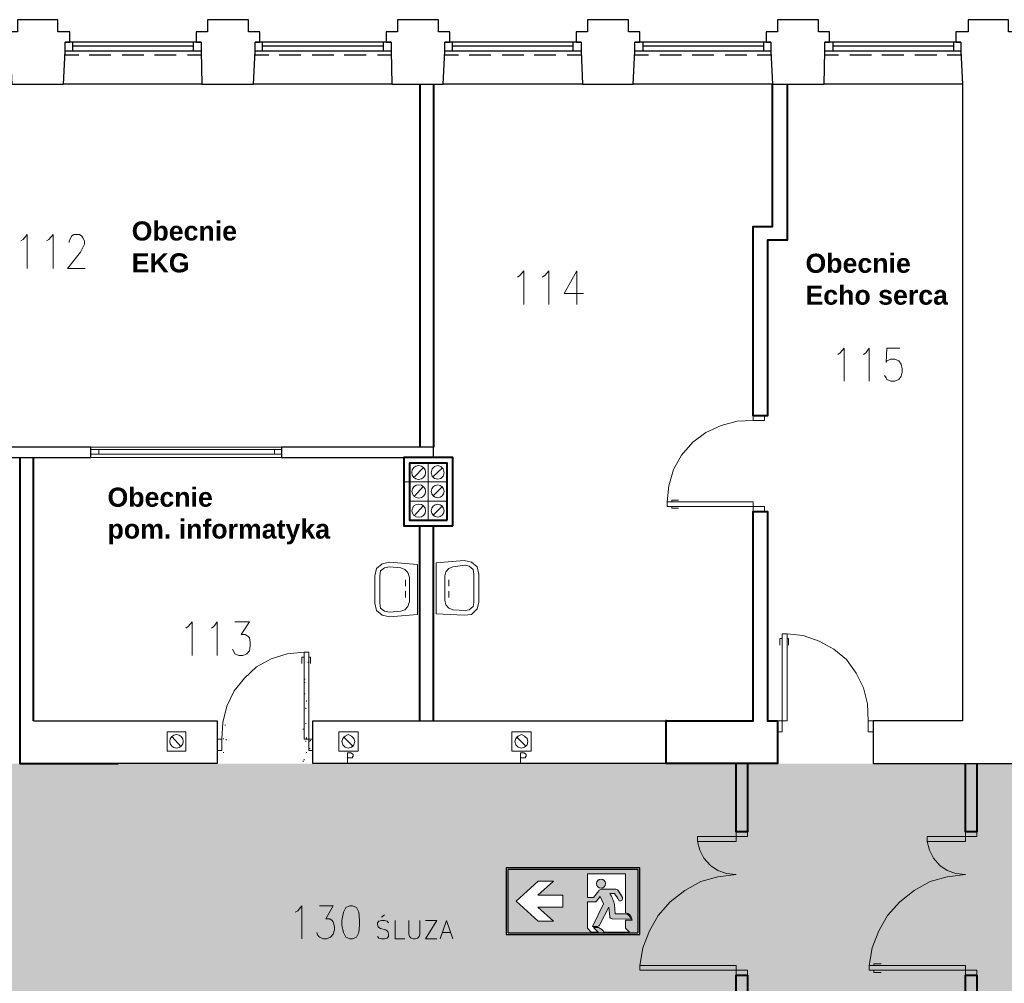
# Model space of a CAD drawing. Header units: millimetres. Extents: x 1 to 17496, y 1 to 30809.
# Tile 74 of 256: x 8105 to 9136, y 13054 to 14062. Entities that reach past the tile are written whole.
import ezdxf
from ezdxf.enums import TextEntityAlignment as Align

# ---------------------------------------------------------------- set-up
doc = ezdxf.new("R2010")
doc.units = ezdxf.units.MM
doc.linetypes.add('BORDER', pattern=[1.75, 0.5, -0.25, 0.5, -0.25, 0, -0.25])
doc.linetypes.add('CENTER', pattern=[2, 1.25, -0.25, 0.25, -0.25])
for name, color, linetype, lineweight in [('0_Przyz_Sala chorych', 5, 'BORDER', 40), ('2DA_SYM', 252, 'Continuous', 25), ('CPCOLOR_255', 255, 'Continuous', 0), ('N_SSP_ewakuacja', 4, 'CENTER', 40)]:
    doc.layers.add(name, color=color, linetype=linetype, lineweight=lineweight)
for name, color, linetype in [('CP_WIPEOUT', 255, 'Continuous'), ('CPCOLOR_green', 114, 'Continuous'), ('PDF _Geometria', 7, 'Continuous')]:
    doc.layers.add(name, color=color, linetype=linetype)
doc.styles.add('arial', font='arialbd.ttf')
doc.styles.add('CP_ATTR', font='ARIAL.TTF')

# ---------------------------------------------------------------- blocks, each defined once
blk = doc.blocks.new('ISO_7010_E0B5')
blk.add_wipeout([(-1, 0), (1, 0), (1, 1), (-1, 1)]).dxf.layer = 'CP_WIPEOUT'
at = {"layer": 'CPCOLOR_green'}
h = blk.add_hatch(color=256, dxfattribs=at)
h.paths.add_polyline_path([(0.975, 0.975), (-0.975, 0.975), (-0.975, 0.025), (0.975, 0.025)])
h.paths.add_polyline_path([(-0.151, 0.411), (-0.524, 0.411), (-0.292, 0.2), (-0.52, 0.2), (-0.85, 0.5), (-0.52, 0.8), (-0.292, 0.8), (-0.524, 0.589), (-0.151, 0.589)], flags=16)
h.paths.add_polyline_path([(0.215, 0.488), (0.33, 0.488, 0.26429), (0.353, 0.501), (0.405, 0.567), (0.457, 0.46), (0.292, 0.121), (0.367, 0.121, 0.234795), (0.401, 0.149), (0.535, 0.409), (0.55, 0.27, 0.398067), (0.585, 0.235), (0.868, 0.232, 0.330088), (0.778, 0.312), (0.63, 0.312), (0.619, 0.449, 0.104561), (0.55, 0.612), (0.619, 0.612, -0.028533), (0.685, 0.511, 0.779844), (0.74, 0.552), (0.674, 0.657, 0.237785), (0.626, 0.678), (0.426, 0.678, 0.136468), (0.384, 0.654), (0.305, 0.553), (0.215, 0.553), (0.215, 0.909), (0.785, 0.909), (0.785, 0.326, -0.385257), (0.884, 0.215), (0.785, 0.215), (0.785, 0.094), (0.844, 0.035), (0.467, 0.035, 0.099951), (0.384, 0.104), (0.305, 0.104), (0.377, 0.035), (0.274, 0.035), (0.215, 0.094)], flags=16)
h.paths.add_polyline_path([(0.352, 0.762, -1), (0.489, 0.762, -1)], flags=0)
at = {"layer": 'CPCOLOR_255'}
for p, q in [((0.215, 0.909), (0.785, 0.909)), ((0.215, 0.553), (0.215, 0.909)), ((0.785, 0.909), (0.785, 0.326)), ((-0.52, 0.8), (-0.85, 0.5)), ((-0.292, 0.8), (-0.524, 0.589)), ((-0.292, 0.8), (-0.52, 0.8)), ((0.305, 0.553), (0.384, 0.654)), ((0.426, 0.678), (0.626, 0.678)), ((0.55, 0.612), (0.619, 0.612)), ((0.74, 0.552), (0.674, 0.657)), ((0.74, 0.552), (0.678, 0.653)), ((-0.52, 0.2), (-0.85, 0.5)), ((-0.151, 0.589), (-0.524, 0.589)), ((-0.151, 0.411), (-0.151, 0.589)), ((0.215, 0.553), (0.305, 0.553)), ((0.215, 0.094), (0.215, 0.488)), ((0.215, 0.488), (0.329, 0.488)), ((0.457, 0.46), (0.292, 0.121)), ((0.405, 0.567), (0.353, 0.501)), ((0.405, 0.567), (0.457, 0.46)), ((0.63, 0.312), (0.619, 0.449)), ((-0.524, 0.411), (-0.151, 0.411)), ((-0.292, 0.2), (-0.524, 0.411)), ((0.535, 0.409), (0.401, 0.149)), ((0.535, 0.409), (0.55, 0.27)), ((0.778, 0.312), (0.63, 0.312)), ((-0.292, 0.2), (-0.52, 0.2)), ((0.585, 0.235), (0.868, 0.232)), ((0.785, 0.215), (0.785, 0.094)), ((0.884, 0.215), (0.785, 0.215)), ((0.215, 0.094), (0.274, 0.035)), ((0.274, 0.035), (0.377, 0.035)), ((0.292, 0.121), (0.367, 0.121)), ((0.377, 0.035), (0.305, 0.104)), ((0.305, 0.104), (0.384, 0.104)), ((0.467, 0.035), (0.844, 0.035)), ((0.785, 0.094), (0.844, 0.035))]:
    blk.add_line(p, q, dxfattribs=at)
blk.add_circle((0.42, 0.762), 0.0683, dxfattribs=at)
for centre, radius, start, end in [((0.449, 0.592), 0.0892, 104.9277, 136.0118), ((0.198, 0.367), 0.429, 10.9645, 34.8414), ((-0.23, -0.013), 1.055, 29.8123, 36.3497), ((0.63, 0.62), 0.0583, 40.0868, 93.5896), ((0.329, 0.515), 0.0273, 269.0715, 330.1454), ((0.707, 0.539), 0.0356, 230.5484, 22.3431), ((0.769, 0.211), 0.101, 11.9581, 85.0279), ((0.773, 0.216), 0.111, 359.6634, 83.9416), ((0.357, 0.17), 0.0493, 281.9564, 334.8101), ((0.586, 0.271), 0.0357, 180.8278, 267.6512), ((0.254, -0.136), 0.273, 38.7677, 61.5989)]:
    blk.add_arc(centre, radius, start, end, dxfattribs=at)
at = {"layer": 'CPCOLOR_green'}
blk.add_lwpolyline([(-0.975, 0.025), (0.975, 0.025), (0.975, 0.975), (-0.975, 0.975)], close=True, dxfattribs=at)
at = {"layer": 'Defpoints'}
blk.add_lwpolyline([(-1, 0), (1, 0), (1, 1), (-1, 1)], close=True, dxfattribs=at)
at = {"linetype": 'ByBlock', "style": 'CP_ATTR', "flags": 9}
for tag in ['NAME', 'NUMBER', 'OTHER']:
    blk.add_attdef(tag, text='', height=0.00005, dxfattribs=at).set_placement((-0.032, 0.018), align=Align.MIDDLE_LEFT)

msp = doc.modelspace()

# ---------------------------------------------------------------- hatches: boundary and pattern name
at = {"layer": 'N_SSP_ewakuacja', "lineweight": 60, "transparency": 33554457}
h = msp.add_hatch(color=51, dxfattribs=at)
h.dxf.hatch_style = 1
h.paths.add_polyline_path([(5586.2, 13139.6), (5591.6, 13124.3), (5591.6, 12998.2), (9155.5, 12998.2), (9155.5, 12381.5), (9411.6, 12381.5), (9411.6, 13002.4), (13346.5, 13002.4), (13346.5, 12870.1), (13564.1, 12870.1), (13564.1, 13410), (13350.7, 13410), (13350.7, 13283.7), (6331.8, 13283.7), (6331.8, 13153), (6137.1, 13153), (6137.1, 13139.6)])

# ---------------------------------------------------------------- linework, layer by layer
at = {"layer": 'PDF _Geometria', "lineweight": 25}
for points in [[(8097.3, 13994.8), (8151.2, 13994.8), (8152.9, 14029.3), (8152.9, 14038.6), (8157.9, 14038.6), (8157.9, 14049.5), (8145.3, 14049.5), (8145.3, 14062.2), (8124.2, 14062.2), (8103.2, 14062.2), (8103.2, 14049.5), (8090.6, 14049.5), (8090.6, 14038.6), (8095.6, 14038.6), (8095.6, 14029.3), (8097.3, 13994.8), (7952.4, 13994.8)], [(8296.1, 13994.8), (8350, 13994.8), (8351.7, 14029.3), (8351.7, 14038.6), (8356.7, 14038.6), (8356.7, 14049.5), (8344.9, 14049.5), (8344.9, 14062.2), (8323, 14062.2), (8302, 14062.2), (8302, 14049.5), (8290.2, 14049.5), (8290.2, 14038.6), (8295.2, 14038.6), (8295.2, 14029.3), (8296.1, 13994.8), (8151.2, 13994.8)], [(8494.8, 13994.8), (8548.7, 13994.8), (8550.4, 14029.3), (8550.4, 14038.6), (8555.5, 14038.6), (8555.5, 14049.5), (8543.7, 14049.5), (8543.7, 14062.2), (8521.8, 14062.2), (8500.7, 14062.2), (8500.7, 14049.5), (8488.9, 14049.5), (8488.9, 14038.6), (8494, 14038.6), (8494, 14029.3), (8494.8, 13994.8), (8350, 13994.8)], [(8694.4, 13994.8), (8747.5, 13994.8), (8749.2, 14029.3), (8749.2, 14038.6), (8754.2, 14038.6), (8754.2, 14049.5), (8742.4, 14049.5), (8742.4, 14062.2), (8721.4, 14062.2), (8699.5, 14062.2), (8699.5, 14049.5), (8687.7, 14049.5), (8687.7, 14038.6), (8692.8, 14038.6), (8692.8, 14029.3), (8694.4, 13994.8), (8548.7, 13994.8)], [(8893.2, 13994.8), (8947.1, 13994.8), (8947.9, 14029.3), (8947.9, 14038.6), (8953, 14038.6), (8953, 14049.5), (8941.2, 14049.5), (8941.2, 14062.2), (8920.2, 14062.2), (8898.3, 14062.2), (8898.3, 14049.5), (8886.5, 14049.5), (8886.5, 14038.6), (8891.5, 14038.6), (8891.5, 14029.3), (8893.2, 13994.8), (8747.5, 13994.8)], [(9092, 13994.8), (9092, 13328.6), (8998.5, 13328.6), (8998.5, 13284), (9250.3, 13284), (9250.3, 13328.6), (9145.9, 13328.6), (9145.9, 13994.8), (9147.6, 14029.3), (9147.6, 14038.6), (9152.6, 14038.6), (9152.6, 14049.5), (9140, 14049.5), (9140, 14062.2), (9118.9, 14062.2), (9097.9, 14062.2), (9097.9, 14049.5), (9085.2, 14049.5), (9085.2, 14038.6), (9090.3, 14038.6), (9090.3, 14029.3), (9092, 13994.8), (8947.1, 13994.8)], [(8295.2, 14038.6), (8152.9, 14038.6)], [(8160.5, 14038.6), (8160.5, 14029.3)], [(8286.8, 14034.4), (8160.5, 14034.4)], [(8286.8, 14038.6), (8286.8, 14029.3)], [(8494, 14038.6), (8351.7, 14038.6)], [(8359.2, 14038.6), (8359.2, 14029.3)], [(8485.6, 14034.4), (8359.2, 14034.4)], [(8485.6, 14038.6), (8485.6, 14029.3)], [(8692.8, 14038.6), (8550.4, 14038.6)], [(8558, 14038.6), (8558, 14029.3)], [(8684.3, 14034.4), (8558, 14034.4)], [(8684.3, 14038.6), (8684.3, 14029.3)], [(8891.5, 14038.6), (8749.2, 14038.6)], [(8757.6, 14038.6), (8757.6, 14029.3)], [(8883.9, 14034.4), (8757.6, 14034.4)], [(8883.9, 14038.6), (8883.9, 14029.3)], [(9090.3, 14038.6), (8947.9, 14038.6)], [(8956.4, 14038.6), (8956.4, 14029.3)], [(9082.7, 14034.4), (8956.4, 14034.4)], [(9082.7, 14038.6), (9082.7, 14029.3)], [(8167.2, 14025.1), (8152, 14025.1)], [(8295.2, 14029.3), (8152.9, 14029.3)], [(8200.9, 14025.1), (8178.2, 14025.1)], [(8235.4, 14025.1), (8212.7, 14025.1)], [(8269.1, 14025.1), (8246.4, 14025.1)], [(8295.2, 14025.1), (8280.9, 14025.1)], [(8494, 14029.3), (8351.7, 14029.3)], [(8366, 14025.1), (8351.7, 14025.1)], [(8399.7, 14025.1), (8376.9, 14025.1)], [(8434.2, 14025.1), (8411.4, 14025.1)], [(8467.9, 14025.1), (8445.1, 14025.1)], [(8494, 14025.1), (8479.7, 14025.1)], [(8692.8, 14029.3), (8550.4, 14029.3)], [(8564.7, 14025.1), (8550.4, 14025.1)], [(8598.4, 14025.1), (8575.7, 14025.1)], [(8633, 14025.1), (8610.2, 14025.1)], [(8666.6, 14025.1), (8643.9, 14025.1)], [(8692.8, 14025.1), (8678.4, 14025.1)], [(8891.5, 14029.3), (8749.2, 14029.3)], [(8763.5, 14025.1), (8749.2, 14025.1)], [(8798, 14025.1), (8775.3, 14025.1)], [(8831.7, 14025.1), (8809, 14025.1)], [(8866.2, 14025.1), (8843.5, 14025.1)], [(8891.5, 14025.1), (8877.2, 14025.1)], [(9090.3, 14029.3), (8947.9, 14029.3)], [(8962.3, 14025.1), (8947.9, 14025.1)], [(8996.8, 14025.1), (8974.1, 14025.1)], [(9030.5, 14025.1), (9007.7, 14025.1)], [(9065, 14025.1), (9042.3, 14025.1)], [(9091.1, 14025.1), (9076, 14025.1)], [(8043.4, 13616.6), (8043.4, 13604), (8179.8, 13604), (8179.8, 13615), (8043.4, 13615)], [(8120, 13328.6), (8312.1, 13328.6), (8312.1, 13284), (8208.5, 13284)], [(8782, 13328.6), (8782, 13329.4)], [(8782, 13284), (8782, 13284.8)]]:
    msp.add_lwpolyline(points, dxfattribs=at)
at = {"layer": 'PDF _Geometria', "lineweight": 40}
for points in [[(8524.3, 13994.8), (8524.3, 13615)], [(8538.6, 13994.8), (8538.6, 13615)], [(8908.4, 13994.8), (8908.4, 13831.4), (8888.1, 13831.4), (8888.1, 13647.8), (8873, 13647.8), (8873, 13845.7), (8893.2, 13845.7), (8893.2, 13994.8)], [(8105.7, 13604), (8105.7, 13328.6), (8105.7, 13284), (8208.5, 13284)], [(8120, 13328.6), (8120, 13604)], [(8524.3, 13328.6), (8524.3, 13532.4)], [(8538.6, 13328.6), (8538.6, 13532.4)], [(8867, 13284), (8867, 13212.4), (8855.2, 13212.4), (8855.2, 13284)], [(9107.1, 13284), (9107.1, 13212.4), (9095.3, 13212.4), (9095.3, 13284)], [(8855.2, 12990.9), (8855.2, 13062.5), (8867, 13062.5), (8867, 12990.9)], [(9095.3, 12990.9), (9095.3, 13062.5), (9107.1, 13062.5), (9107.1, 12990.9)]]:
    msp.add_lwpolyline(points, dxfattribs=at)
at = {"layer": 'PDF _Geometria', "lineweight": 18}
for points in [[(8847.7, 13994.8), (8829.2, 13994.8)], [(8966.5, 13994.8), (8948.8, 13994.8)], [(8106.6, 13830.6), (8109.1, 13832.3), (8113.3, 13837.3), (8113.3, 13801.9)], [(8133.5, 13830.6), (8136, 13832.3), (8140.3, 13837.3), (8140.3, 13801.9)], [(8157.1, 13828.9), (8157.1, 13830.6), (8158.8, 13833.9), (8159.6, 13835.6), (8162.1, 13837.3), (8168, 13837.3), (8170.6, 13835.6), (8171.4, 13833.9), (8173.1, 13830.6), (8173.1, 13827.2), (8171.4, 13823.8), (8168.9, 13818.8), (8155.4, 13801.9), (8173.9, 13801.9)], [(8626.2, 13792.7), (8628.7, 13794.4), (8633, 13799.4), (8633, 13764)], [(8652.3, 13792.7), (8654.9, 13794.4), (8659.1, 13799.4), (8659.1, 13764)], [(8688.5, 13764), (8688.5, 13799.4), (8675.1, 13775.8), (8695.3, 13775.8)], [(8961.4, 13711.8), (8963.9, 13713.5), (8968.2, 13718.6), (8968.2, 13684)], [(8988.4, 13711.8), (8990.9, 13713.5), (8994.3, 13718.6), (8994.3, 13684)], [(9026.3, 13718.6), (9012.8, 13718.6), (9012, 13703.4), (9012.8, 13705.1), (9017, 13706.8), (9021.2, 13706.8), (9025.4, 13705.1), (9028, 13701.7), (9028.8, 13696.7), (9028.8, 13693.3), (9028, 13689.1), (9025.4, 13685.7), (9021.2, 13684), (9017, 13684), (9012.8, 13685.7), (9012, 13687.4), (9010.3, 13689.9)], [(8873, 13642.8), (8856.1, 13641.9), (8839.3, 13637.7), (8823.3, 13630.1), (8809.8, 13620), (8798, 13606.5), (8789.6, 13591.4), (8784.6, 13574.5), (8782.9, 13557.7)], [(8179.8, 13615), (8379.4, 13615)], [(8179.8, 13612.4), (8379.4, 13612.4)], [(8188.3, 13607.4), (8188.3, 13612.4)], [(8371.9, 13607.4), (8371.9, 13612.4)], [(8179.8, 13607.4), (8379.4, 13607.4)], [(8179.8, 13604), (8379.4, 13604)], [(8401.3, 13604), (8419.9, 13604)], [(8448.5, 13604), (8430.8, 13604)], [(8507.5, 13591.4), (8507.5, 13602.3)], [(8538.6, 13604), (8550.4, 13604)], [(8518.4, 13583.8), (8527.7, 13593.1)], [(8537.8, 13583.8), (8547.9, 13593.1)], [(8513.4, 13578.7), (8507.5, 13578.7), (8507.5, 13585.5)], [(8518.4, 13563.6), (8527.7, 13573.7)], [(8537.8, 13563.6), (8547.9, 13573.7)], [(8105.7, 13537.5), (8105.7, 13555.2)], [(8120, 13555.2), (8120, 13537.5)], [(8518.4, 13543.4), (8527.7, 13553.5)], [(8537.8, 13543.4), (8547.9, 13553.5)], [(8787.9, 13557.7), (8787.9, 13559.4), (8794.7, 13559.4)], [(8787.9, 13552.6), (8787.9, 13551), (8794.7, 13551)], [(9092, 13506.3), (9092, 13524)], [(8524.3, 13476), (8524.3, 13493.7)], [(8538.6, 13493.7), (8538.6, 13476)], [(8509.1, 13476), (8509.1, 13469.3)], [(8554.6, 13476), (8554.6, 13469.3)], [(8509.1, 13457.5), (8509.1, 13464.2)], [(8524.3, 13445.7), (8524.3, 13464.2)], [(8554.6, 13457.5), (8554.6, 13464.2)], [(8279.2, 13425.5), (8281.7, 13427.1), (8286, 13432.2), (8286, 13396.8)], [(8306.2, 13425.5), (8308.7, 13427.1), (8312.1, 13432.2), (8312.1, 13396.8)], [(8330.6, 13432.2), (8345.8, 13432.2), (8337.3, 13418.7), (8341.5, 13418.7), (8344.1, 13417), (8345.8, 13415.4), (8346.6, 13410.3), (8346.6, 13406.9), (8345.8, 13401.9), (8343.2, 13398.5), (8339, 13396.8), (8334.8, 13396.8), (8330.6, 13398.5), (8329.8, 13400.2), (8328.1, 13403.6)], [(8908.4, 13419.6), (8925.2, 13417.9), (8942, 13412), (8957.2, 13403.6), (8970.7, 13392.6), (8980.8, 13378.3), (8988.4, 13363.1), (8992.6, 13346.3), (8993.4, 13328.6), (9005.2, 13328.6)], [(8888.1, 13396), (8888.1, 13414.5)], [(8903.3, 13414.5), (8900.8, 13414.5), (8900.8, 13407.8)], [(8908.4, 13414.5), (8910, 13414.5), (8910, 13407.8)], [(8317.1, 13309.2), (8318, 13326.9), (8322.2, 13343.8), (8329.8, 13359.8), (8340.7, 13373.2), (8353.3, 13385), (8368.5, 13393.5), (8385.3, 13398.5), (8403, 13400.2)], [(8403, 13395.1), (8400.5, 13395.1), (8400.5, 13388.4)], [(8408.1, 13395.1), (8409.8, 13395.1), (8409.8, 13388.4)], [(8403, 13386.7), (8403, 13387.6)], [(8407.2, 13389.2), (8407.2, 13390.1)], [(8403.9, 13371.6), (8403.9, 13372.4)], [(8403.9, 13368.2), (8403.9, 13369)], [(8403.9, 13356.4), (8403.9, 13357.2)], [(8405.6, 13348.8), (8405.6, 13349.7)], [(8404.7, 13341.2), (8404.7, 13342.1)], [(8320.5, 13323.6), (8320.5, 13324.4)], [(8404.7, 13325.2), (8404.7, 13326.1)], [(8829.2, 13328.6), (8847.7, 13328.6)], [(8402.2, 13319.3), (8402.2, 13320.2)], [(8403, 13313.4), (8403, 13314.3)], [(8264.9, 13311.8), (8274.2, 13301.7)], [(8318.8, 13309.2), (8318.8, 13310.1)], [(8321.3, 13308.4), (8321.3, 13309.2)], [(8404.7, 13306.7), (8404.7, 13307.6)], [(8405.6, 13310.1), (8405.6, 13310.9)], [(8408.9, 13306.7), (8408.9, 13307.6)], [(8409.8, 13307.6), (8409.8, 13308.4)], [(8444.3, 13311.8), (8454.4, 13301.7)], [(8625.4, 13311.8), (8635.5, 13301.7)], [(8318.8, 13294.9), (8318.8, 13295.8)], [(8405.6, 13294.9), (8405.6, 13295.8)], [(8408.9, 13299.1), (8408.9, 13300)], [(8448.5, 13284.8), (8448.5, 13294.9), (8451.9, 13294.9), (8453.6, 13294.1), (8454.4, 13293.2), (8454.4, 13291.5), (8453.6, 13290.7), (8453.6, 13289.9), (8448.5, 13289.9)], [(8629.6, 13284.8), (8629.6, 13294.9), (8633, 13294.9), (8634.6, 13294.1), (8635.5, 13293.2), (8635.5, 13291.5), (8634.6, 13290.7), (8634.6, 13289.9), (8629.6, 13289.9)], [(8402.2, 13285.7), (8402.2, 13286.5)], [(8403, 13287.3), (8403, 13288.2)], [(8412.3, 13286.5), (8412.3, 13287.3)], [(8814.8, 13202.3), (8855.2, 13202.3), (8855.2, 13212.4), (8867, 13212.4), (8867, 13207.3), (8814.8, 13207.3), (8814.8, 13202.3), (8817.3, 13193), (8821.5, 13184.6), (8828.3, 13177), (8835.9, 13172), (8845.1, 13168.6), (8855.2, 13167.7), (8835.9, 13165.2), (8818.2, 13160.2), (8801.3, 13150.9), (8786.2, 13139.1), (8773.5, 13124.8), (8764.3, 13108.8), (8757.5, 13091.1), (8754.2, 13072.6)], [(9054.9, 13202.3), (9095.3, 13202.3), (9095.3, 13212.4), (9107.1, 13212.4), (9107.1, 13207.3), (9054.9, 13207.3), (9054.9, 13202.3), (9057.4, 13193), (9061.6, 13184.6), (9068.4, 13177), (9076, 13172), (9085.2, 13168.6), (9095.3, 13167.7), (9076, 13165.2), (9058.3, 13160.2), (9041.4, 13150.9), (9026.3, 13139.1), (9013.6, 13124.8), (9004.4, 13108.8), (8997.6, 13091.1), (8994.3, 13072.6)], [(8393.8, 13128.2), (8396.3, 13129.8), (8400.5, 13134.9), (8400.5, 13100.4)], [(8419, 13134.9), (8433.3, 13134.9), (8425.8, 13121.4), (8430, 13121.4), (8432.5, 13119.7), (8433.3, 13118.1), (8435, 13113), (8435, 13109.6), (8433.3, 13105.4), (8430.8, 13102), (8426.6, 13100.4), (8423.2, 13100.4), (8419, 13102), (8417.3, 13103.7), (8416.5, 13107.1)], [(8491.5, 13117.2), (8489.8, 13118.9), (8487.2, 13119.7), (8483.9, 13119.7), (8481.4, 13118.9), (8479.7, 13117.2), (8479.7, 13115.5), (8480.5, 13113), (8481.4, 13112.2), (8483, 13111.3), (8488.1, 13109.6), (8489.8, 13108.8), (8490.6, 13107.9), (8491.5, 13105.4), (8491.5, 13102.9), (8489.8, 13101.2), (8487.2, 13100.4), (8483.9, 13100.4), (8481.4, 13101.2), (8479.7, 13102.9)], [(8483.9, 13123.1), (8487.2, 13125.6)], [(8498.2, 13119.7), (8498.2, 13100.4), (8508.3, 13100.4)], [(8512.5, 13119.7), (8512.5, 13105.4), (8513.4, 13102.9), (8515, 13101.2), (8517.6, 13100.4), (8519.3, 13100.4), (8521.8, 13101.2), (8523.5, 13102.9), (8524.3, 13105.4), (8524.3, 13119.7)], [(8542, 13100.4), (8530.2, 13100.4), (8542, 13119.7), (8530.2, 13119.7)], [(8545.4, 13100.4), (8552.1, 13119.7), (8558.8, 13100.4)], [(8547.9, 13107.1), (8556.3, 13107.1)], [(8999.3, 13072.6), (8999.3, 13074.3), (9006.9, 13074.3)], [(8999.3, 13067.5), (8999.3, 13065), (9006.9, 13065)]]:
    msp.add_lwpolyline(points, dxfattribs=at)
for points in [[(8893.2, 13930), (8893.2, 13912.3)], [(8908.4, 13912.3), (8908.4, 13930)], [(8884.8, 13642.8), (8884.8, 13647.8), (8873, 13647.8), (8873, 13642.8)], [(8532.7, 13578.7), (8532.7, 13598.1), (8513.4, 13598.1), (8513.4, 13578.7)], [(8552.9, 13578.7), (8552.9, 13598.1), (8532.7, 13598.1), (8532.7, 13578.7)], [(8549.6, 13588), (8548.7, 13592.2), (8546.2, 13594.7), (8542.8, 13595.6), (8539.5, 13594.7), (8536.9, 13592.2), (8536.1, 13588), (8536.9, 13584.6), (8539.5, 13582.1), (8542.8, 13581.3), (8546.2, 13582.1), (8548.7, 13584.6)], [(8532.7, 13558.5), (8532.7, 13578.7), (8513.4, 13578.7), (8513.4, 13558.5)], [(8552.9, 13558.5), (8552.9, 13578.7), (8532.7, 13578.7), (8532.7, 13558.5)], [(8532.7, 13538.3), (8532.7, 13558.5), (8513.4, 13558.5), (8513.4, 13538.3)], [(8552.9, 13538.3), (8552.9, 13558.5), (8532.7, 13558.5), (8532.7, 13538.3)], [(8782.9, 13557.7), (8873, 13557.7), (8873, 13547.6), (8884.8, 13547.6), (8884.8, 13552.6), (8782.9, 13552.6)], [(8521.8, 13439.8), (8492.3, 13437.3), (8484.7, 13438.9), (8478.8, 13444), (8477.1, 13451.6), (8477.1, 13480.2), (8478.8, 13487.8), (8484.7, 13492.8), (8492.3, 13494.5), (8521.8, 13492)], [(8513.4, 13453.3), (8513.4, 13478.5), (8511.7, 13483.6), (8508.3, 13486.9), (8504.1, 13488.6), (8492.3, 13489.5), (8487.2, 13488.6), (8483, 13485.3), (8482.2, 13480.2), (8482.2, 13451.6), (8483, 13446.5), (8487.2, 13443.1), (8492.3, 13442.3), (8504.1, 13443.1), (8508.3, 13444.8), (8511.7, 13448.2)], [(8541.2, 13493.7), (8570.6, 13496.2), (8578.2, 13494.5), (8584.1, 13489.5), (8585.8, 13481.9), (8585.8, 13452.4), (8584.1, 13445.7), (8578.2, 13439.8), (8570.6, 13438.9), (8541.2, 13440.6)], [(8550.4, 13480.2), (8550.4, 13454.9), (8551.3, 13449.9), (8554.6, 13446.5), (8558.8, 13444.8), (8571.5, 13444), (8575.7, 13444.8), (8579.9, 13448.2), (8580.7, 13452.4), (8580.7, 13481.9), (8579.9, 13486.9), (8575.7, 13490.3), (8571.5, 13491.2), (8558.8, 13489.5), (8554.6, 13487.8), (8551.3, 13484.4)], [(8908.4, 13419.6), (8908.4, 13328.6), (8898.3, 13328.6), (8898.3, 13316.8), (8903.3, 13316.8), (8903.3, 13419.6)], [(8403, 13400.2), (8403, 13309.2), (8412.3, 13309.2), (8412.3, 13297.4), (8408.1, 13297.4), (8408.1, 13400.2)], [(8998.5, 13316.8), (8998.5, 13328.6), (8993.4, 13328.6), (8993.4, 13316.8)], [(8279.2, 13296.6), (8279.2, 13316.8), (8259.8, 13316.8), (8259.8, 13296.6)], [(8459.5, 13296.6), (8459.5, 13316.8), (8439.2, 13316.8), (8439.2, 13296.6)], [(8449.3, 13300), (8452.7, 13300.8), (8455.2, 13303.3), (8456.1, 13306.7), (8455.2, 13310.1), (8452.7, 13312.6), (8449.3, 13314.3), (8446, 13312.6), (8443.5, 13310.1), (8442.6, 13306.7), (8443.5, 13303.3), (8446, 13300.8)], [(8640.5, 13296.6), (8640.5, 13316.8), (8620.3, 13316.8), (8620.3, 13296.6)], [(8630.4, 13300), (8633.8, 13300.8), (8636.3, 13303.3), (8637.2, 13306.7), (8636.3, 13310.1), (8633.8, 13312.6), (8630.4, 13314.3), (8627.1, 13312.6), (8624.5, 13310.1), (8623.7, 13306.7), (8624.5, 13303.3), (8627.1, 13300.8)], [(8317.1, 13297.4), (8317.1, 13309.2), (8312.1, 13309.2), (8312.1, 13297.4)], [(8451, 13134.9), (8446.8, 13133.2), (8444.3, 13128.2), (8442.6, 13119.7), (8442.6, 13114.7), (8444.3, 13107.1), (8446.8, 13102), (8451, 13100.4), (8453.6, 13100.4), (8457.8, 13102), (8460.3, 13107.1), (8461.1, 13114.7), (8461.1, 13119.7), (8460.3, 13128.2), (8457.8, 13133.2), (8453.6, 13134.9)], [(8754.2, 13072.6), (8855.2, 13072.6), (8855.2, 13062.5), (8867, 13062.5), (8867, 13067.5), (8754.2, 13067.5)], [(8994.3, 13072.6), (9095.3, 13072.6), (9095.3, 13062.5), (9107.1, 13062.5), (9107.1, 13067.5), (8994.3, 13067.5)]]:
    msp.add_lwpolyline(points, close=True, dxfattribs=at)
at = {"layer": 'PDF _Geometria', "lineweight": 25}
for points in [[(8538.6, 13604), (8538.6, 13615), (8379.4, 13615), (8379.4, 13604)], [(8782, 13284), (8412.3, 13284), (8412.3, 13328.6), (8782, 13328.6)]]:
    msp.add_lwpolyline(points, close=True, dxfattribs=at)
at = {"layer": 'PDF _Geometria', "lineweight": 40}
for points in [[(8558.8, 13532.4), (8558.8, 13604), (8507.5, 13604), (8507.5, 13532.4)], [(8552.9, 13538.3), (8552.9, 13598.1), (8513.4, 13598.1), (8513.4, 13538.3)], [(8782, 13328.6), (8873, 13328.6), (8873, 13547.6), (8888.1, 13547.6), (8888.1, 13328.6), (8898.3, 13328.6), (8898.3, 13284), (8782, 13284)]]:
    msp.add_lwpolyline(points, close=True, dxfattribs=at)
at = {"layer": 'PDF _Geometria', "lineweight": 18}
for centre, radius in [((8522.9, 13588.4), 7.3), ((8542.8, 13568.6), 6.77), ((8542.8, 13548.4), 6.77), ((8269.5, 13307), 7.03)]:
    msp.add_circle(centre, radius, dxfattribs=at)
for centre in [(8523, 13568.6), (8523, 13548.4)]:
    msp.add_ellipse(centre, major_axis=(-7.16, 0), ratio=0.970725, start_param=3.141593, end_param=9.424778, dxfattribs=at)

# ---------------------------------------------------------------- texts
at = {"layer": '0_Przyz_Sala chorych', "color": 7, "char_height": 20, "width": 295.809, "attachment_point": 1, "style": 'arial'}
for s, insert in [('Obecnie \\PEKG', (8222.6, 13851.1)), ('Obecnie \\PEcho serca', (8927.7, 13817.3)), ('Obecnie \\Ppom. informatyka', (8197.3, 13572.5))]:
    msp.add_mtext(s, dxfattribs=dict(at, insert=insert))

# ---------------------------------------------------------------- next in the draw order: block references
at = {"layer": '2DA_SYM', "xscale": 70, "yscale": 70, "zscale": 70}
msp.add_blockref('ISO_7010_E0B5', (8684.4, 13104.8), dxfattribs=at)

doc.saveas('drawing.dxf')
